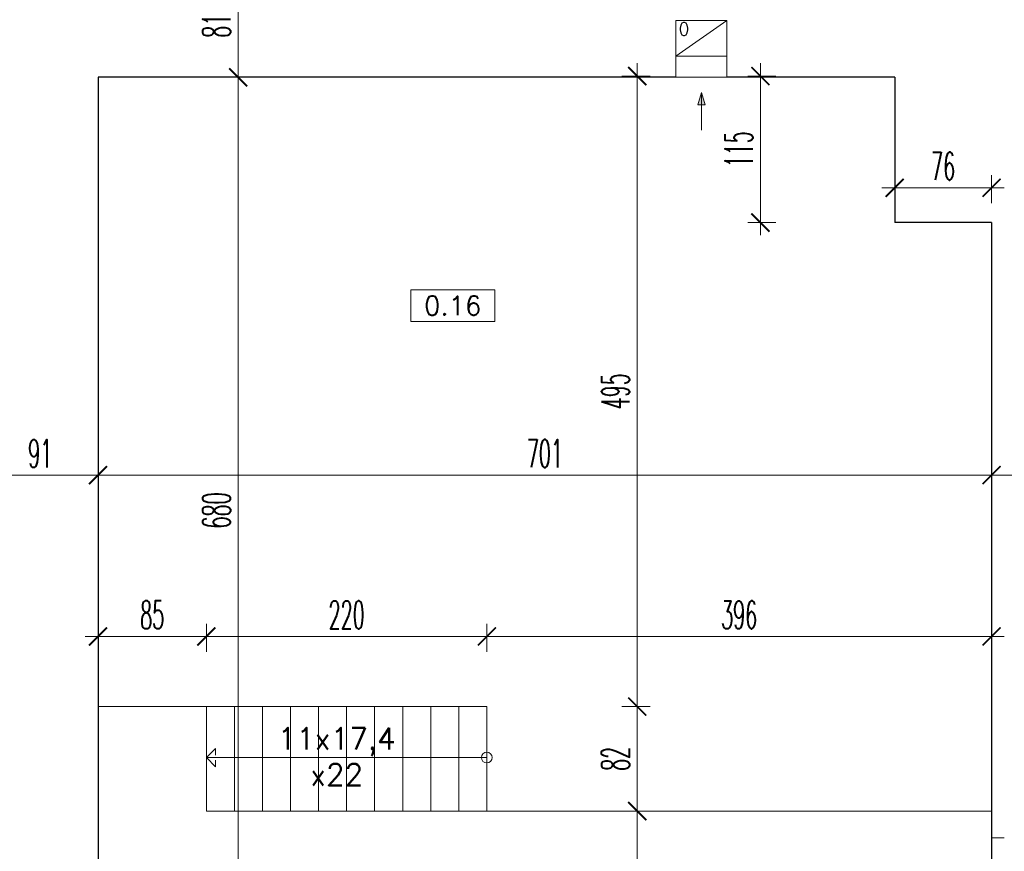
# Model space of a CAD drawing. Header units: millimetres. Extents: x -5207 to 173417, y -28809 to -6400.
# Tile 238 of 256: x 9982 to 10754, y -12768 to -12115. Entities that reach past the tile are written whole.
import ezdxf

# ---------------------------------------------------------------- set-up
doc = ezdxf.new("R2010")
doc.units = ezdxf.units.MM
doc.linetypes.add('HIDDEN', pattern=[9.525, 6.35, -3.175])
for name, color, linetype, lineweight in [('m_cienka', 6, 'Continuous', 5), ('m_tekst', 7, 'Continuous', 13), ('m_wentylacja', 30, 'Continuous', 5), ('m_wymiary', 1, 'Continuous', 9), ('m_ściany', 90, 'Continuous', 30)]:
    doc.layers.add(name, color=color, linetype=linetype, lineweight=lineweight)
doc.styles.add('ROMANS', font='Romans.shx', dxfattribs={"height": 0.2})
doc.styles.get("Standard").update_dxf_attribs({"font": 'txt.shx'})
doc.styles.add('WYM', font='simplex.shx', dxfattribs={"width": 0.5})
doc.styles.add('XFINE', font='tahoma.ttf')
doc.dimstyles.new('ZOL_3DPROJEKT100', dxfattribs={"dimscale": 2, "dimtxt": 10, "dimasz": 5, "dimexe": 0, "dimexo": 0, "dimgap": 3, "dimtad": 1, "dimdec": 1, "dimrnd": 0.5, "dimdsep": 46, "dimtxsty": 'WYM', "dimblk1": 'YARA', "dimblk2": 'YARA', "dimsah": 1, "dimcen": 1.2, "dimdle": 6, "dimclrd": 1, "dimclre": 250, "dimclrt": 7, "dimadec": 1, "dimazin": 0, "dimtfac": 1, "dimtdec": 1, "dimtix": 1, "dimtmove": 2, "dimatfit": 3, "dimldrblk": 'WW', "dimfxl": 1, "dimfxlon": 1, "dimtolj": 1, "dimtzin": 0, "dimlwd": -1, "dimlwe": 0, "dimarcsym": 0})

# ---------------------------------------------------------------- blocks, each defined once
blk = doc.blocks.new('DIMTICK')
for p, q in [((0, 1), (0, -1)), ((-1, 0), (1, 0))]:
    blk.add_line(p, q)
at = {"const_width": 0.141}
blk.add_lwpolyline([(0.707, 0.707), (-0.707, -0.707)], dxfattribs=at)
blk = doc.blocks.new('YARA')
at = {"layer": 'm_wymiary'}
blk.add_blockref('DIMTICK', (0, 0), dxfattribs=at)
blk = doc.blocks.new('*D4369')
at = {"layer": 'Defpoints', "color": 0, "ltscale": 2, "transparency": 16777216}
for p in [(9987.45, -9859.27), (8512.62, -13404.27), (9987.45, -13404.27)]:
    blk.add_point(p, dxfattribs=at)
at = {"layer": 'm_wymiary', "color": 250, "linetype": 'HIDDEN', "lineweight": 0, "ltscale": 2, "transparency": 16777216}
for p, q in [((8524.62, -9859.27), (8512.62, -9859.27)), ((8524.62, -13404.27), (8512.62, -13404.27))]:
    blk.add_line(p, q, dxfattribs=at)
at = {"layer": 'm_wymiary', "color": 1, "ltscale": 2, "transparency": 16777216}
blk.add_line((8512.62, -9869.27), (8512.62, -13394.27), dxfattribs=at)
at = {"layer": 'm_wymiary', "color": 1, "ltscale": 2, "transparency": 16777216, "xscale": 10, "yscale": 10, "zscale": 10}
for p, rotation in [((8512.62, -9859.27), 90), ((8512.62, -13404.27), 270)]:
    blk.add_blockref('YARA', p, dxfattribs=dict(at, rotation=rotation))
at = {"layer": 'm_wymiary', "color": 7, "ltscale": 2, "transparency": 16777216, "insert": (8495.62, -11631.77), "char_height": 22, "attachment_point": 5, "rotation": 90, "style": 'WYM'}
blk.add_mtext('\\A1;3545', dxfattribs=at)
blk = doc.blocks.new('WW')
at = {"ltscale": 2}
for p, q in [((3, 3), (-3, -3)), ((0, -3), (0, 3)), ((-6.31, 0), (6.1, 0))]:
    blk.add_line(p, q, dxfattribs=at)
blk = doc.blocks.new('*D4514')
at = {"layer": 'Defpoints', "color": 0, "ltscale": 2, "transparency": 16777216}
for p in [(8925.45, -12254.27), (10059.45, -13404.27), (10059.45, -13660.98)]:
    blk.add_point(p, dxfattribs=at)
at = {"layer": 'm_wymiary', "color": 250, "linetype": 'HIDDEN', "lineweight": 0, "ltscale": 2, "transparency": 16777216}
for p, q in [((8925.45, -13648.98), (8925.45, -13660.98)), ((10059.45, -13648.98), (10059.45, -13660.98))]:
    blk.add_line(p, q, dxfattribs=at)
at = {"layer": 'm_wymiary', "color": 1, "ltscale": 2, "transparency": 16777216}
blk.add_line((8935.45, -13660.98), (10049.45, -13660.98), dxfattribs=at)
at = {"layer": 'm_wymiary', "color": 1, "ltscale": 2, "transparency": 16777216, "xscale": 10, "yscale": 10, "zscale": 10, "rotation": 180}
blk.add_blockref('YARA', (8925.45, -13660.98), dxfattribs=at)
at = {"layer": 'm_wymiary', "color": 1, "ltscale": 2, "transparency": 16777216, "xscale": 10, "yscale": 10, "zscale": 10}
blk.add_blockref('YARA', (10059.45, -13660.98), dxfattribs=at)
at = {"layer": 'm_wymiary', "color": 7, "ltscale": 2, "transparency": 16777216, "insert": (9492.45, -13643.98), "char_height": 22, "attachment_point": 5, "style": 'WYM'}
blk.add_mtext('\\A1;1134', dxfattribs=at)
blk = doc.blocks.new('*D4520')
at = {"layer": 'Defpoints', "color": 0, "ltscale": 2, "transparency": 16777216}
for p in [(8808.45, -11811.8), (15193.45, -11811.8), (15193.45, -13710.98)]:
    blk.add_point(p, dxfattribs=at)
at = {"layer": 'm_wymiary', "color": 250, "linetype": 'HIDDEN', "lineweight": 0, "ltscale": 2, "transparency": 16777216}
for p, q in [((8808.45, -13698.98), (8808.45, -13710.98)), ((15193.45, -13698.98), (15193.45, -13710.98))]:
    blk.add_line(p, q, dxfattribs=at)
at = {"layer": 'm_wymiary', "color": 1, "ltscale": 2, "transparency": 16777216}
blk.add_line((8818.45, -13710.98), (15183.45, -13710.98), dxfattribs=at)
at = {"layer": 'm_wymiary', "color": 1, "ltscale": 2, "transparency": 16777216, "xscale": 10, "yscale": 10, "zscale": 10, "rotation": 180}
blk.add_blockref('YARA', (8808.45, -13710.98), dxfattribs=at)
at = {"layer": 'm_wymiary', "color": 1, "ltscale": 2, "transparency": 16777216, "xscale": 10, "yscale": 10, "zscale": 10}
blk.add_blockref('YARA', (15193.45, -13710.98), dxfattribs=at)
at = {"layer": 'm_wymiary', "color": 7, "ltscale": 2, "transparency": 16777216, "insert": (12000.95, -13693.98), "char_height": 22, "attachment_point": 5, "style": 'WYM'}
blk.add_mtext('\\A1;6385', dxfattribs=at)
blk = doc.blocks.new('strz')
at = {"layer": 'm_wentylacja', "ltscale": 2}
h = blk.add_hatch(color=0, dxfattribs=at)
h.paths.add_polyline_path([(0, 9.75), (-2.89, 9.75), (0, 0)])
h.paths.add_polyline_path([(2.89, 9.75), (0, 9.75), (0, 0)])
at = {"layer": 'm_wentylacja', "color": 0, "ltscale": 2}
for p, q in [((0, 0), (0, 29.78)), ((0, 0), (-2.89, 9.75)), ((-2.89, 9.75), (2.89, 9.75)), ((0, 0), (2.89, 9.75))]:
    blk.add_line(p, q, dxfattribs=at)
blk = doc.blocks.new('*D4618')
at = {"layer": 'Defpoints', "color": 0, "ltscale": 2, "transparency": 16777216}
for p in [(10043.45, -12445.63), (9952.45, -12472.88), (10043.45, -12472.54)]:
    blk.add_point(p, dxfattribs=at)
at = {"layer": 'm_wymiary', "color": 250, "linetype": 'HIDDEN', "lineweight": 0, "ltscale": 2, "transparency": 16777216}
for p, q in [((10043.45, -12460.54), (10043.45, -12472.54)), ((9952.45, -12472.88), (9952.45, -12472.54))]:
    blk.add_line(p, q, dxfattribs=at)
at = {"layer": 'm_wymiary', "color": 1, "ltscale": 2, "transparency": 16777216}
blk.add_line((9962.45, -12472.54), (10033.45, -12472.54), dxfattribs=at)
at = {"layer": 'm_wymiary', "color": 1, "ltscale": 2, "transparency": 16777216, "xscale": 10, "yscale": 10, "zscale": 10, "rotation": 180}
blk.add_blockref('YARA', (9952.45, -12472.54), dxfattribs=at)
at = {"layer": 'm_wymiary', "color": 1, "ltscale": 2, "transparency": 16777216, "xscale": 10, "yscale": 10, "zscale": 10}
blk.add_blockref('YARA', (10043.45, -12472.54), dxfattribs=at)
at = {"layer": 'm_wymiary', "color": 7, "ltscale": 2, "transparency": 16777216, "insert": (9997.95, -12455.54), "char_height": 22, "attachment_point": 5, "style": 'WYM'}
blk.add_mtext('\\A1;91', dxfattribs=at)
blk = doc.blocks.new('*D4619')
at = {"layer": 'Defpoints', "color": 0, "ltscale": 2, "transparency": 16777216}
for p in [(10043.45, -12445.63), (10744.45, -12472.54), (10744.45, -12517.27)]:
    blk.add_point(p, dxfattribs=at)
at = {"layer": 'm_wymiary', "color": 250, "linetype": 'HIDDEN', "lineweight": 0, "ltscale": 2, "transparency": 16777216}
for p, q in [((10043.45, -12460.54), (10043.45, -12472.54)), ((10744.45, -12484.54), (10744.45, -12472.54))]:
    blk.add_line(p, q, dxfattribs=at)
at = {"layer": 'm_wymiary', "color": 1, "ltscale": 2, "transparency": 16777216}
blk.add_line((10053.45, -12472.54), (10734.45, -12472.54), dxfattribs=at)
at = {"layer": 'm_wymiary', "color": 1, "ltscale": 2, "transparency": 16777216, "xscale": 10, "yscale": 10, "zscale": 10, "rotation": 180}
blk.add_blockref('YARA', (10043.45, -12472.54), dxfattribs=at)
at = {"layer": 'm_wymiary', "color": 1, "ltscale": 2, "transparency": 16777216, "xscale": 10, "yscale": 10, "zscale": 10}
blk.add_blockref('YARA', (10744.45, -12472.54), dxfattribs=at)
at = {"layer": 'm_wymiary', "color": 7, "ltscale": 2, "transparency": 16777216, "insert": (10393.95, -12455.54), "char_height": 22, "attachment_point": 5, "style": 'WYM'}
blk.add_mtext('\\A1;701', dxfattribs=at)
blk = doc.blocks.new('*D4620')
at = {"layer": 'Defpoints', "color": 0, "ltscale": 2, "transparency": 16777216}
for p in [(10801.45, -12472.54), (10801.45, -12503.93), (10744.45, -12517.27)]:
    blk.add_point(p, dxfattribs=at)
at = {"layer": 'm_wymiary', "color": 250, "linetype": 'HIDDEN', "lineweight": 0, "ltscale": 2, "transparency": 16777216}
for p, q in [((10744.45, -12484.54), (10744.45, -12472.54)), ((10801.45, -12484.54), (10801.45, -12472.54))]:
    blk.add_line(p, q, dxfattribs=at)
at = {"layer": 'm_wymiary', "color": 1, "ltscale": 2, "transparency": 16777216}
blk.add_line((10754.45, -12472.54), (10791.45, -12472.54), dxfattribs=at)
at = {"layer": 'm_wymiary', "color": 1, "ltscale": 2, "transparency": 16777216, "xscale": 10, "yscale": 10, "zscale": 10, "rotation": 180}
blk.add_blockref('YARA', (10744.45, -12472.54), dxfattribs=at)
at = {"layer": 'm_wymiary', "color": 1, "ltscale": 2, "transparency": 16777216, "xscale": 10, "yscale": 10, "zscale": 10}
blk.add_blockref('YARA', (10801.45, -12472.54), dxfattribs=at)
at = {"layer": 'm_wymiary', "color": 7, "ltscale": 2, "transparency": 16777216, "insert": (10772.95, -12455.54), "char_height": 22, "attachment_point": 5, "style": 'WYM'}
blk.add_mtext('\\A1;57', dxfattribs=at)
blk = doc.blocks.new('*D4913')
at = {"layer": 'Defpoints', "color": 0, "ltscale": 2, "transparency": 16777216}
for p in [(10049.47, -12079.27), (10153.32, -12160.27), (10206.91, -12160.27)]:
    blk.add_point(p, dxfattribs=at)
at = {"layer": 'm_wymiary', "color": 250, "linetype": 'HIDDEN', "lineweight": 0, "ltscale": 2, "transparency": 16777216}
for p, q in [((10141.32, -12079.27), (10153.32, -12079.27)), ((10165.32, -12160.27), (10153.32, -12160.27))]:
    blk.add_line(p, q, dxfattribs=at)
at = {"layer": 'm_wymiary', "color": 1, "ltscale": 2, "transparency": 16777216}
blk.add_line((10153.32, -12089.27), (10153.32, -12150.27), dxfattribs=at)
at = {"layer": 'm_wymiary', "color": 1, "ltscale": 2, "transparency": 16777216, "xscale": 10, "yscale": 10, "zscale": 10}
for p, rotation in [((10153.32, -12079.27), 90), ((10153.32, -12160.27), 270)]:
    blk.add_blockref('YARA', p, dxfattribs=dict(at, rotation=rotation))
at = {"layer": 'm_wymiary', "color": 7, "ltscale": 2, "transparency": 16777216, "insert": (10136.32, -12119.77), "char_height": 22, "attachment_point": 5, "rotation": 90, "style": 'WYM'}
blk.add_mtext('\\A1;81', dxfattribs=at)
blk = doc.blocks.new('*D4914')
at = {"layer": 'Defpoints', "color": 0, "ltscale": 2, "transparency": 16777216}
for p in [(10206.91, -12160.27), (10148.45, -12840.27), (10153.32, -12840.27)]:
    blk.add_point(p, dxfattribs=at)
at = {"layer": 'm_wymiary', "color": 250, "linetype": 'HIDDEN', "lineweight": 0, "ltscale": 2, "transparency": 16777216}
for p, q in [((10165.32, -12160.27), (10153.32, -12160.27)), ((10148.45, -12840.27), (10153.32, -12840.27))]:
    blk.add_line(p, q, dxfattribs=at)
at = {"layer": 'm_wymiary', "color": 1, "ltscale": 2, "transparency": 16777216}
blk.add_line((10153.32, -12170.27), (10153.32, -12830.27), dxfattribs=at)
at = {"layer": 'm_wymiary', "color": 1, "ltscale": 2, "transparency": 16777216, "xscale": 10, "yscale": 10, "zscale": 10}
for p, rotation in [((10153.32, -12160.27), 90), ((10153.32, -12840.27), 270)]:
    blk.add_blockref('YARA', p, dxfattribs=dict(at, rotation=rotation))
at = {"layer": 'm_wymiary', "color": 7, "ltscale": 2, "transparency": 16777216, "insert": (10136.32, -12500.27), "char_height": 22, "attachment_point": 5, "rotation": 90, "style": 'WYM'}
blk.add_mtext('\\A1;680', dxfattribs=at)
blk = doc.blocks.new('*D4667')
at = {"layer": 'Defpoints', "color": 0, "ltscale": 2, "transparency": 16777216}
for p in [(10128.45, -12599.22), (10043.45, -12654.27), (10128.45, -12654.27)]:
    blk.add_point(p, dxfattribs=at)
at = {"layer": 'm_wymiary', "color": 250, "linetype": 'HIDDEN', "lineweight": 0, "ltscale": 2, "transparency": 16777216}
for p, q in [((10043.45, -12611.22), (10043.45, -12599.22)), ((10128.45, -12611.22), (10128.45, -12599.22))]:
    blk.add_line(p, q, dxfattribs=at)
at = {"layer": 'm_wymiary', "color": 1, "ltscale": 2, "transparency": 16777216}
blk.add_line((10053.45, -12599.22), (10118.45, -12599.22), dxfattribs=at)
at = {"layer": 'm_wymiary', "color": 1, "ltscale": 2, "transparency": 16777216, "xscale": 10, "yscale": 10, "zscale": 10, "rotation": 180}
blk.add_blockref('YARA', (10043.45, -12599.22), dxfattribs=at)
at = {"layer": 'm_wymiary', "color": 1, "ltscale": 2, "transparency": 16777216, "xscale": 10, "yscale": 10, "zscale": 10}
blk.add_blockref('YARA', (10128.45, -12599.22), dxfattribs=at)
at = {"layer": 'm_wymiary', "color": 7, "ltscale": 2, "transparency": 16777216, "insert": (10085.95, -12582.22), "char_height": 22, "attachment_point": 5, "style": 'WYM'}
blk.add_mtext('\\A1;85', dxfattribs=at)
blk = doc.blocks.new('*D4668')
at = {"layer": 'Defpoints', "color": 0, "ltscale": 2, "transparency": 16777216}
for p in [(10348.45, -12599.22), (10128.45, -12654.27), (10348.45, -12654.27)]:
    blk.add_point(p, dxfattribs=at)
at = {"layer": 'm_wymiary', "color": 250, "linetype": 'HIDDEN', "lineweight": 0, "ltscale": 2, "transparency": 16777216}
for p, q in [((10128.45, -12611.22), (10128.45, -12599.22)), ((10348.45, -12611.22), (10348.45, -12599.22))]:
    blk.add_line(p, q, dxfattribs=at)
at = {"layer": 'm_wymiary', "color": 1, "ltscale": 2, "transparency": 16777216}
blk.add_line((10138.45, -12599.22), (10338.45, -12599.22), dxfattribs=at)
at = {"layer": 'm_wymiary', "color": 1, "ltscale": 2, "transparency": 16777216, "xscale": 10, "yscale": 10, "zscale": 10, "rotation": 180}
blk.add_blockref('YARA', (10128.45, -12599.22), dxfattribs=at)
at = {"layer": 'm_wymiary', "color": 1, "ltscale": 2, "transparency": 16777216, "xscale": 10, "yscale": 10, "zscale": 10}
blk.add_blockref('YARA', (10348.45, -12599.22), dxfattribs=at)
at = {"layer": 'm_wymiary', "color": 7, "ltscale": 2, "transparency": 16777216, "insert": (10238.45, -12582.22), "char_height": 22, "attachment_point": 5, "style": 'WYM'}
blk.add_mtext('\\A1;220', dxfattribs=at)
blk = doc.blocks.new('*D4669')
at = {"layer": 'Defpoints', "color": 0, "ltscale": 2, "transparency": 16777216}
for p in [(10744.45, -12599.22), (10348.45, -12654.27), (10744.45, -12654.27)]:
    blk.add_point(p, dxfattribs=at)
at = {"layer": 'm_wymiary', "color": 250, "linetype": 'HIDDEN', "lineweight": 0, "ltscale": 2, "transparency": 16777216}
for p, q in [((10348.45, -12611.22), (10348.45, -12599.22)), ((10744.45, -12611.22), (10744.45, -12599.22))]:
    blk.add_line(p, q, dxfattribs=at)
at = {"layer": 'm_wymiary', "color": 1, "ltscale": 2, "transparency": 16777216}
blk.add_line((10358.45, -12599.22), (10734.45, -12599.22), dxfattribs=at)
at = {"layer": 'm_wymiary', "color": 1, "ltscale": 2, "transparency": 16777216, "xscale": 10, "yscale": 10, "zscale": 10, "rotation": 180}
blk.add_blockref('YARA', (10348.45, -12599.22), dxfattribs=at)
at = {"layer": 'm_wymiary', "color": 1, "ltscale": 2, "transparency": 16777216, "xscale": 10, "yscale": 10, "zscale": 10}
blk.add_blockref('YARA', (10744.45, -12599.22), dxfattribs=at)
at = {"layer": 'm_wymiary', "color": 7, "ltscale": 2, "transparency": 16777216, "insert": (10546.45, -12582.22), "char_height": 22, "attachment_point": 5, "style": 'WYM'}
blk.add_mtext('\\A1;396', dxfattribs=at)
blk = doc.blocks.new('*D4670')
at = {"layer": 'Defpoints', "color": 0, "ltscale": 2, "transparency": 16777216}
for p in [(10668.45, -12247), (10668.45, -12274.27), (10744.45, -12274.27)]:
    blk.add_point(p, dxfattribs=at)
at = {"layer": 'm_wymiary', "color": 250, "linetype": 'HIDDEN', "lineweight": 0, "ltscale": 2, "transparency": 16777216}
for p, q in [((10668.45, -12259), (10668.45, -12247)), ((10744.45, -12259), (10744.45, -12247))]:
    blk.add_line(p, q, dxfattribs=at)
at = {"layer": 'm_wymiary', "color": 1, "ltscale": 2, "transparency": 16777216}
blk.add_line((10734.45, -12247), (10678.45, -12247), dxfattribs=at)
at = {"layer": 'm_wymiary', "color": 1, "ltscale": 2, "transparency": 16777216, "xscale": 10, "yscale": 10, "zscale": 10, "rotation": 180}
blk.add_blockref('YARA', (10668.45, -12247), dxfattribs=at)
at = {"layer": 'm_wymiary', "color": 1, "ltscale": 2, "transparency": 16777216, "xscale": 10, "yscale": 10, "zscale": 10}
blk.add_blockref('YARA', (10744.45, -12247), dxfattribs=at)
at = {"layer": 'm_wymiary', "color": 7, "ltscale": 2, "transparency": 16777216, "insert": (10706.45, -12230), "char_height": 22, "attachment_point": 5, "style": 'WYM'}
blk.add_mtext('\\A1;76', dxfattribs=at)
blk = doc.blocks.new('*D4671')
at = {"layer": 'Defpoints', "color": 0, "ltscale": 2, "transparency": 16777216}
for p in [(10668.45, -12159.27), (10563.12, -12274.27), (10668.45, -12274.27)]:
    blk.add_point(p, dxfattribs=at)
at = {"layer": 'm_wymiary', "color": 250, "linetype": 'HIDDEN', "lineweight": 0, "ltscale": 2, "transparency": 16777216}
for p, q in [((10575.12, -12159.27), (10563.12, -12159.27)), ((10575.12, -12274.27), (10563.12, -12274.27))]:
    blk.add_line(p, q, dxfattribs=at)
at = {"layer": 'm_wymiary', "color": 1, "ltscale": 2, "transparency": 16777216}
blk.add_line((10563.12, -12169.27), (10563.12, -12264.27), dxfattribs=at)
at = {"layer": 'm_wymiary', "color": 1, "ltscale": 2, "transparency": 16777216, "xscale": 10, "yscale": 10, "zscale": 10}
for p, rotation in [((10563.12, -12159.27), 90), ((10563.12, -12274.27), 270)]:
    blk.add_blockref('YARA', p, dxfattribs=dict(at, rotation=rotation))
at = {"layer": 'm_wymiary', "color": 7, "ltscale": 2, "transparency": 16777216, "insert": (10546.12, -12216.77), "char_height": 22, "attachment_point": 5, "rotation": 90, "style": 'WYM'}
blk.add_mtext('\\A1;115', dxfattribs=at)
blk = doc.blocks.new('*D4672')
at = {"layer": 'Defpoints', "color": 0, "ltscale": 2, "transparency": 16777216}
for p in [(10326.94, -12159.27), (10326.45, -12654.27), (10466.5, -12654.27)]:
    blk.add_point(p, dxfattribs=at)
at = {"layer": 'm_wymiary', "color": 250, "linetype": 'HIDDEN', "lineweight": 0, "ltscale": 2, "transparency": 16777216}
for p, q in [((10454.5, -12159.27), (10466.5, -12159.27)), ((10454.5, -12654.27), (10466.5, -12654.27))]:
    blk.add_line(p, q, dxfattribs=at)
at = {"layer": 'm_wymiary', "color": 1, "ltscale": 2, "transparency": 16777216}
blk.add_line((10466.5, -12169.27), (10466.5, -12644.27), dxfattribs=at)
at = {"layer": 'm_wymiary', "color": 1, "ltscale": 2, "transparency": 16777216, "xscale": 10, "yscale": 10, "zscale": 10}
for p, rotation in [((10466.5, -12159.27), 90), ((10466.5, -12654.27), 270)]:
    blk.add_blockref('YARA', p, dxfattribs=dict(at, rotation=rotation))
at = {"layer": 'm_wymiary', "color": 7, "ltscale": 2, "transparency": 16777216, "insert": (10449.5, -12406.77), "char_height": 22, "attachment_point": 5, "rotation": 90, "style": 'WYM'}
blk.add_mtext('\\A1;495', dxfattribs=at)
blk = doc.blocks.new('*D4673')
at = {"layer": 'Defpoints', "color": 0, "ltscale": 2, "transparency": 16777216}
for p in [(10326.45, -12654.27), (10348.45, -12736.27), (10466.5, -12736.27)]:
    blk.add_point(p, dxfattribs=at)
at = {"layer": 'm_wymiary', "color": 250, "linetype": 'HIDDEN', "lineweight": 0, "ltscale": 2, "transparency": 16777216}
for p, q in [((10454.5, -12654.27), (10466.5, -12654.27)), ((10454.5, -12736.27), (10466.5, -12736.27))]:
    blk.add_line(p, q, dxfattribs=at)
at = {"layer": 'm_wymiary', "color": 1, "ltscale": 2, "transparency": 16777216}
blk.add_line((10466.5, -12664.27), (10466.5, -12726.27), dxfattribs=at)
at = {"layer": 'm_wymiary', "color": 1, "ltscale": 2, "transparency": 16777216, "xscale": 10, "yscale": 10, "zscale": 10}
for p, rotation in [((10466.5, -12654.27), 90), ((10466.5, -12736.27), 270)]:
    blk.add_blockref('YARA', p, dxfattribs=dict(at, rotation=rotation))
at = {"layer": 'm_wymiary', "color": 7, "ltscale": 2, "transparency": 16777216, "insert": (10449.5, -12695.27), "char_height": 22, "attachment_point": 5, "rotation": 90, "style": 'WYM'}
blk.add_mtext('\\A1;82', dxfattribs=at)
blk = doc.blocks.new('*D4674')
at = {"layer": 'Defpoints', "color": 0, "ltscale": 2, "transparency": 16777216}
for p in [(10348.45, -12736.27), (10466.5, -12840.27), (10475.87, -12840.27)]:
    blk.add_point(p, dxfattribs=at)
at = {"layer": 'm_wymiary', "color": 250, "linetype": 'HIDDEN', "lineweight": 0, "ltscale": 2, "transparency": 16777216}
for p, q in [((10454.5, -12736.27), (10466.5, -12736.27)), ((10475.87, -12840.27), (10466.5, -12840.27))]:
    blk.add_line(p, q, dxfattribs=at)
at = {"layer": 'm_wymiary', "color": 1, "ltscale": 2, "transparency": 16777216}
blk.add_line((10466.5, -12746.27), (10466.5, -12830.27), dxfattribs=at)
at = {"layer": 'm_wymiary', "color": 1, "ltscale": 2, "transparency": 16777216, "xscale": 10, "yscale": 10, "zscale": 10}
for p, rotation in [((10466.5, -12736.27), 90), ((10466.5, -12840.27), 270)]:
    blk.add_blockref('YARA', p, dxfattribs=dict(at, rotation=rotation))
at = {"layer": 'm_wymiary', "color": 7, "ltscale": 2, "transparency": 16777216, "insert": (10449.5, -12788.27), "char_height": 22, "attachment_point": 5, "rotation": 90, "style": 'WYM'}
blk.add_mtext('\\A1;104', dxfattribs=at)

msp = doc.modelspace()

# ---------------------------------------------------------------- linework, layer by layer
at = {"layer": 'm_cienka'}
for p, q in [((10288.7102, -12326.9798), (10288.7102, -12351.9798)), ((10354.7102, -12326.9798), (10288.7102, -12326.9798)), ((10354.7102, -12351.9798), (10354.7102, -12326.9798)), ((10288.7102, -12351.9798), (10354.7102, -12351.9798))]:
    msp.add_line(p, q, dxfattribs=at)
at = {"layer": 'm_cienka', "ltscale": 2}
for p, q in [((10043.447, -12654.2708), (10348.447, -12654.2708)), ((10128.447, -12654.2708), (10128.447, -12736.2708)), ((10150.447, -12654.2708), (10150.447, -12736.2708)), ((10172.447, -12654.2708), (10172.447, -12736.2708)), ((10194.447, -12654.2708), (10194.447, -12736.2708)), ((10216.447, -12654.2708), (10216.447, -12736.2708)), ((10238.447, -12654.2708), (10238.447, -12736.2708)), ((10260.447, -12654.2708), (10260.447, -12736.2708)), ((10282.447, -12654.2708), (10282.447, -12736.2708)), ((10304.447, -12654.2708), (10304.447, -12736.2708)), ((10326.447, -12654.2708), (10326.447, -12736.2708)), ((10348.447, -12654.2708), (10348.447, -12736.2708)), ((10348.447, -12694.2708), (10128.447, -12694.2708)), ((10128.447, -12736.2708), (10744.447, -12736.2708)), ((10754.447, -12757.2708), (10744.447, -12757.2708))]:
    msp.add_line(p, q, dxfattribs=at)
at = {"layer": 'm_cienka'}
msp.add_lwpolyline([(10135.6456, -12696.2641), (10135.6456, -12701.4694), (10128.447, -12694.2708), (10135.6456, -12687.0722), (10135.6456, -12692.2776)], dxfattribs=at)
at = {"layer": 'm_cienka', "ltscale": 2}
msp.add_circle((10348.447, -12694.2708), 4.2455, dxfattribs=at)
at = {"layer": 'm_wentylacja', "ltscale": 2}
msp.add_line((10536.7873, -12115.756), (10496.7873, -12143.756), dxfattribs=at)
at = {"layer": 'm_wentylacja'}
for p, q in [((10496.7873, -12143.756), (10496.7873, -12160.2708)), ((10536.7873, -12143.756), (10536.7873, -12160.2708)), ((10496.7873, -12160.2708), (10536.7873, -12160.2708))]:
    msp.add_line(p, q, dxfattribs=at)
at = {"layer": 'm_wentylacja', "ltscale": 2}
msp.add_lwpolyline([(10496.7873, -12115.756), (10496.7873, -12143.756), (10536.7873, -12143.756), (10536.7873, -12115.756)], close=True, dxfattribs=at)
at = {"layer": 'm_ściany', "ltscale": 2}
for p, q in [((10043.447, -12160.2708), (10043.447, -12840.2708)), ((10496.7873, -12160.2708), (10043.447, -12160.2708)), ((10668.447, -12160.2708), (10536.7873, -12160.2708)), ((10668.447, -12160.2708), (10668.447, -12274.2708)), ((10744.447, -12274.2708), (10668.447, -12274.2708)), ((10744.447, -12274.2708), (10744.447, -12840.2708))]:
    msp.add_line(p, q, dxfattribs=at)

# ---------------------------------------------------------------- block references
at = {"layer": 'm_wentylacja', "xscale": -1, "rotation": 180}
msp.add_blockref('strz', (10516.7873, -12172.0693), dxfattribs=at)

# ---------------------------------------------------------------- texts
at = {"layer": 'm_tekst', "insert": (10321.7102, -12339.4798), "char_height": 15, "attachment_point": 5, "style": 'ROMANS'}
msp.add_mtext_dynamic_manual_height_columns('0.16', width=50, gutter_width=1, heights=[15], dxfattribs=at)
at = {"layer": 'm_tekst', "insert": (10230.6544, -12670.8681), "char_height": 17, "attachment_point": 2, "style": 'XFINE'}
msp.add_mtext('{\\Fsimplex|c238;11x17,4\\Px22}', dxfattribs=at)
at = {"layer": 'm_wentylacja', "color": 1, "ltscale": 2, "insert": (10498.8916, -12117.3033), "char_height": 10, "width": 70.616757, "attachment_point": 1}
msp.add_mtext('0', dxfattribs=at)

# ---------------------------------------------------------------- dimensions: what is measured, and where the dimension line sits
at = {"layer": 'm_wymiary', "ltscale": 2}
for base, p1, p2, picture, middle in [((8512.6202, -13404.2708), (9987.447, -9859.2708), (9987.447, -13404.2708), '*D4369', (8495.6202, -11631.7708)), ((10153.3164, -12160.2708), (10049.4702, -12079.2708), (10206.9073, -12160.2708), '*D4913', (10136.3164, -12119.7708)), ((10153.3164, -12840.2708), (10206.9073, -12160.2708), (10148.447, -12840.2708), '*D4914', (10136.3164, -12500.2708)), ((10466.4966, -12654.2708), (10326.9443, -12159.2708), (10326.447, -12654.2708), '*D4672', (10449.4966, -12406.7708)), ((10563.1224, -12274.2708), (10668.447, -12159.2708), (10668.447, -12274.2708), '*D4671', (10546.1224, -12216.7708)), ((10466.4966, -12736.2708), (10326.447, -12654.2708), (10348.447, -12736.2708), '*D4673', (10449.4966, -12695.2708)), ((10466.4966, -12840.2708), (10348.447, -12736.2708), (10475.8669, -12840.2708), '*D4674', (10449.4966, -12788.2708))]:
    dim = msp.add_linear_dim(base=base, p1=p1, p2=p2, angle=90, dimstyle='ZOL_3DPROJEKT100', override={"dimtxt": 11, "dimfxl": 6}, dxfattribs=at)
    dim.commit()
    dim.dimension.update_dxf_attribs({"geometry": picture, "text_midpoint": middle})
for base, p1, p2, picture, middle in [((15193.447, -13710.9816), (8808.447, -11811.8005), (15193.447, -11811.8005), '*D4520', (12000.947, -13693.9816)), ((10668.447, -12247.0012), (10744.447, -12274.2708), (10668.447, -12274.2708), '*D4670', (10706.447, -12230.0012)), ((10059.447, -13660.9816), (8925.447, -12254.2708), (10059.447, -13404.2708), '*D4514', (9492.447, -13643.9816)), ((10043.447, -12472.5435), (9952.447, -12472.8753), (10043.447, -12445.6338), '*D4618', (9997.947, -12455.5435)), ((10744.447, -12472.5435), (10043.447, -12445.6338), (10744.447, -12517.2687), '*D4619', (10393.947, -12455.5435)), ((10801.447, -12472.5435), (10744.447, -12517.2687), (10801.447, -12503.9293), '*D4620', (10772.947, -12455.5435)), ((10128.447, -12599.2153), (10043.447, -12654.2708), (10128.447, -12654.2708), '*D4667', (10085.947, -12582.2153)), ((10348.447, -12599.2153), (10128.447, -12654.2708), (10348.447, -12654.2708), '*D4668', (10238.447, -12582.2153)), ((10744.447, -12599.2153), (10348.447, -12654.2708), (10744.447, -12654.2708), '*D4669', (10546.447, -12582.2153))]:
    dim = msp.add_linear_dim(base=base, p1=p1, p2=p2, dimstyle='ZOL_3DPROJEKT100', override={"dimtxt": 11, "dimfxl": 6}, dxfattribs=at)
    dim.commit()
    dim.dimension.update_dxf_attribs({"geometry": picture, "text_midpoint": middle})

doc.saveas('drawing.dxf')
